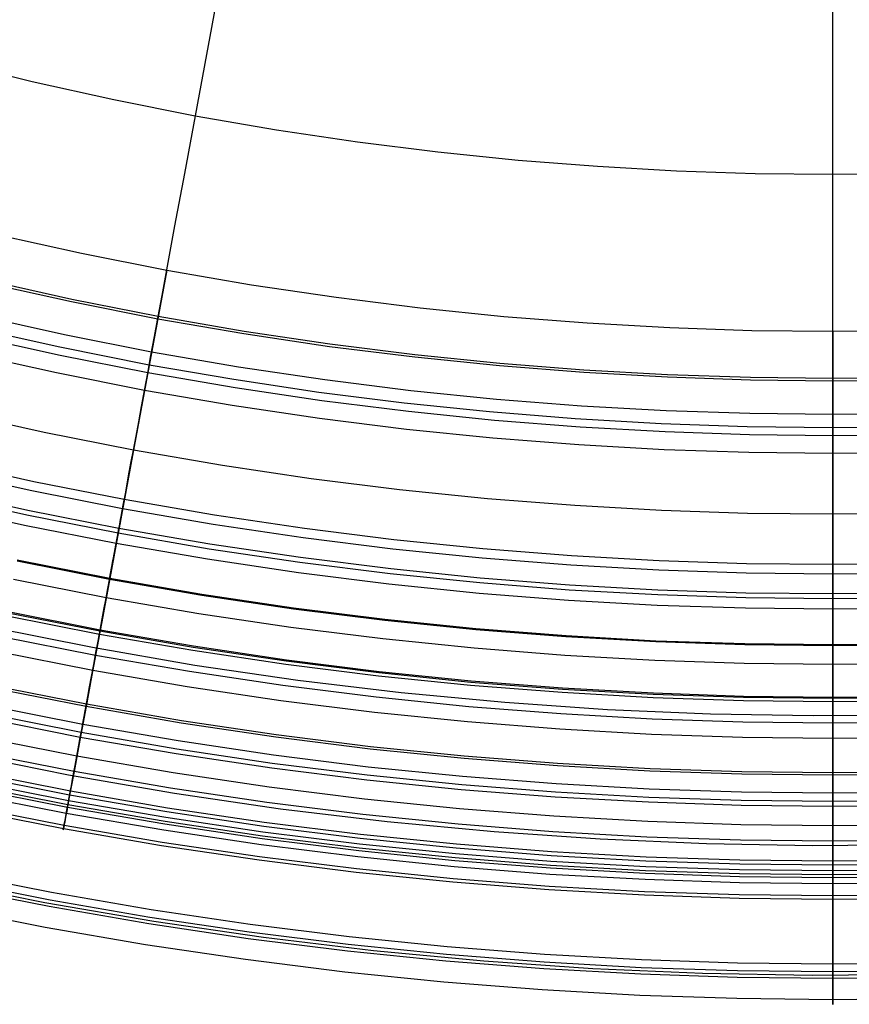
# Model space of a CAD drawing. Header units: millimetres. Extents: x -14 to 488, y -50 to 50.
# Tile 3 of 256: x 96 to 106, y -50 to -39. Entities that reach past the tile are written whole.
import ezdxf

# ---------------------------------------------------------------- set-up
doc = ezdxf.new("R2010")
doc.units = ezdxf.units.MM
doc.header["$MEASUREMENT"] = 0
doc.layers.add('Default', color=7, linetype='Continuous')

msp = doc.modelspace()

# ---------------------------------------------------------------- linework, layer by layer
at = {"layer": 'Default'}
for points in [[(116.079, -39.23), (115.133, -39.464), (114.189, -39.674), (113.247, -39.86), (112.307, -40.022), (111.371, -40.162), (110.44, -40.278), (109.513, -40.373), (108.592, -40.445), (107.678, -40.496), (106.77, -40.527), (105.871, -40.537), (104.971, -40.527), (104.063, -40.496), (103.149, -40.445), (102.228, -40.373), (101.302, -40.278), (100.37, -40.162), (99.434, -40.022), (98.494, -39.86), (97.552, -39.674), (96.608, -39.464), (95.662, -39.23)], [(116.079, -39.23), (115.133, -39.464), (114.189, -39.674), (113.247, -39.86), (112.307, -40.022), (111.371, -40.162), (110.44, -40.278), (109.513, -40.373), (108.592, -40.445), (107.678, -40.496), (106.77, -40.527), (105.871, -40.537), (104.971, -40.527), (104.063, -40.496), (103.149, -40.445), (102.228, -40.373), (101.302, -40.278), (100.37, -40.162), (99.434, -40.022), (98.494, -39.86), (97.552, -39.674), (96.608, -39.464), (95.662, -39.23)], [(96.194, -41.228), (97.18, -41.447), (98.165, -41.641), (99.146, -41.811), (100.124, -41.956), (101.097, -42.078), (102.065, -42.177), (103.027, -42.252), (103.983, -42.306), (104.931, -42.338), (105.871, -42.348), (106.811, -42.338), (107.758, -42.306), (108.714, -42.252), (109.676, -42.177), (110.644, -42.078), (111.617, -41.956), (112.595, -41.811), (113.576, -41.641), (114.561, -41.447), (115.547, -41.228)], [(115.672, -41.759), (114.673, -41.981), (113.676, -42.178), (112.682, -42.35), (111.691, -42.497), (110.705, -42.621), (109.725, -42.721), (108.75, -42.797), (107.783, -42.851), (106.823, -42.883), (105.871, -42.894), (104.919, -42.883), (103.958, -42.851), (102.991, -42.797), (102.016, -42.721), (101.036, -42.621), (100.05, -42.497), (99.06, -42.35), (98.065, -42.178), (97.068, -41.981), (96.069, -41.759)], [(115.679, -41.788), (114.679, -42.01), (113.681, -42.207), (112.686, -42.379), (111.695, -42.527), (110.709, -42.65), (109.727, -42.75), (108.752, -42.827), (107.784, -42.881), (106.823, -42.913), (105.871, -42.924), (104.918, -42.913), (103.957, -42.881), (102.989, -42.827), (102.014, -42.75), (101.033, -42.65), (100.046, -42.527), (99.055, -42.379), (98.06, -42.207), (97.062, -42.01), (96.062, -41.788)], [(95.974, -42.162), (96.983, -42.386), (97.99, -42.585), (98.994, -42.759), (99.994, -42.907), (100.989, -43.032), (101.979, -43.133), (102.963, -43.21), (103.94, -43.265), (104.909, -43.297), (105.871, -43.308), (106.832, -43.297), (107.801, -43.265), (108.778, -43.21), (109.762, -43.133), (110.752, -43.032), (111.747, -42.907), (112.747, -42.759), (113.751, -42.585), (114.758, -42.386), (115.767, -42.162)], [(95.9, -42.301), (96.929, -42.53), (97.962, -42.735), (98.942, -42.904), (99.925, -43.052), (100.911, -43.176), (101.9, -43.278), (102.891, -43.358), (103.883, -43.415), (104.877, -43.449), (105.871, -43.46), (106.865, -43.449), (107.858, -43.415), (108.85, -43.358), (109.841, -43.278), (110.83, -43.176), (111.816, -43.052), (112.799, -42.904), (113.779, -42.735), (114.812, -42.53), (115.841, -42.301)], [(115.823, -42.404), (114.809, -42.629), (113.796, -42.829), (112.787, -43.003), (111.781, -43.153), (110.78, -43.278), (109.784, -43.38), (108.795, -43.458), (107.812, -43.513), (106.837, -43.545), (105.871, -43.556), (104.904, -43.545), (103.929, -43.513), (102.946, -43.458), (101.957, -43.38), (100.961, -43.278), (99.96, -43.153), (98.955, -43.003), (97.945, -42.829), (96.932, -42.629), (95.918, -42.404)], [(115.87, -42.604), (114.851, -42.831), (113.834, -43.032), (112.819, -43.207), (111.809, -43.357), (110.803, -43.483), (109.803, -43.585), (108.809, -43.663), (107.822, -43.719), (106.842, -43.751), (105.871, -43.762), (104.899, -43.751), (103.92, -43.719), (102.932, -43.663), (101.938, -43.585), (100.938, -43.483), (99.932, -43.357), (98.922, -43.207), (97.907, -43.032), (96.89, -42.831), (95.871, -42.604)], [(116.031, -43.289), (114.995, -43.519), (113.962, -43.723), (112.931, -43.901), (111.904, -44.054), (110.882, -44.182), (109.866, -44.285), (108.856, -44.365), (107.853, -44.421), (106.858, -44.454), (105.871, -44.465), (104.884, -44.454), (103.888, -44.421), (102.885, -44.365), (101.875, -44.285), (100.859, -44.182), (99.837, -44.054), (98.81, -43.901), (97.78, -43.723), (96.746, -43.519), (95.71, -43.289)], [(116.164, -43.856), (115.115, -44.089), (114.068, -44.295), (113.023, -44.476), (111.983, -44.631), (110.948, -44.76), (109.918, -44.865), (108.895, -44.946), (107.879, -45.003), (106.87, -45.036), (105.871, -45.047), (104.871, -45.036), (103.862, -45.003), (102.846, -44.946), (101.823, -44.865), (100.793, -44.76), (99.758, -44.631), (98.718, -44.476), (97.674, -44.295), (96.626, -44.089), (95.577, -43.856)], [(116.189, -43.961), (115.137, -44.195), (114.087, -44.402), (113.041, -44.583), (111.998, -44.738), (110.96, -44.868), (109.928, -44.973), (108.902, -45.054), (107.884, -45.111), (106.873, -45.145), (105.871, -45.156), (104.868, -45.145), (103.858, -45.111), (102.839, -45.054), (101.813, -44.973), (100.781, -44.868), (99.743, -44.738), (98.7, -44.583), (97.654, -44.402), (96.604, -44.195), (95.552, -43.961)], [(116.255, -44.241), (115.196, -44.476), (114.14, -44.684), (113.086, -44.867), (112.037, -45.023), (110.993, -45.154), (109.954, -45.259), (108.922, -45.341), (107.896, -45.398), (106.879, -45.432), (105.871, -45.443), (104.862, -45.432), (103.845, -45.398), (102.82, -45.341), (101.787, -45.259), (100.749, -45.154), (99.704, -45.023), (98.655, -44.867), (97.602, -44.684), (96.545, -44.476), (95.487, -44.241)], [(116.242, -44.185), (115.184, -44.42), (114.129, -44.629), (113.077, -44.81), (112.029, -44.966), (110.986, -45.097), (109.949, -45.203), (108.918, -45.284), (107.894, -45.341), (106.878, -45.375), (105.871, -45.386), (104.863, -45.375), (103.847, -45.341), (102.823, -45.284), (101.792, -45.203), (100.755, -45.097), (99.712, -44.966), (98.664, -44.81), (97.612, -44.629), (96.557, -44.42), (95.5, -44.185)], [(116.282, -44.358), (115.221, -44.593), (114.161, -44.802), (113.105, -44.985), (112.053, -45.142), (111.006, -45.273), (109.965, -45.379), (108.93, -45.46), (107.902, -45.518), (106.882, -45.552), (105.871, -45.563), (104.859, -45.552), (103.839, -45.518), (102.812, -45.46), (101.777, -45.379), (100.735, -45.273), (99.688, -45.142), (98.636, -44.985), (97.58, -44.802), (96.521, -44.593), (95.459, -44.358)], [(116.379, -44.769), (115.307, -45.007), (114.238, -45.218), (113.172, -45.402), (112.111, -45.56), (111.054, -45.693), (110.003, -45.8), (108.958, -45.882), (107.921, -45.94), (106.891, -45.974), (105.871, -45.986), (104.85, -45.974), (103.821, -45.94), (102.783, -45.882), (101.739, -45.8), (100.687, -45.693), (99.631, -45.56), (98.569, -45.402), (97.503, -45.218), (96.434, -45.007)], [(116.376, -44.759), (115.305, -44.997), (114.236, -45.208), (113.171, -45.392), (112.109, -45.55), (111.053, -45.682), (110.002, -45.789), (108.957, -45.872), (107.92, -45.93), (106.891, -45.964), (105.871, -45.975), (104.85, -45.964), (103.821, -45.93), (102.784, -45.872), (101.739, -45.789), (100.689, -45.682), (99.632, -45.55), (98.57, -45.392), (97.505, -45.208), (96.436, -44.997)], [(116.428, -44.978), (115.351, -45.217), (114.277, -45.429), (113.206, -45.614), (112.14, -45.773), (111.078, -45.906), (110.022, -46.013), (108.972, -46.096), (107.93, -46.154), (106.896, -46.189), (105.871, -46.2), (104.845, -46.189), (103.811, -46.154), (102.769, -46.096), (101.719, -46.013), (100.663, -45.906), (99.601, -45.773), (98.535, -45.614), (97.464, -45.429), (96.39, -45.217)], [(116.526, -45.399), (115.44, -45.64), (114.356, -45.854), (113.275, -46.041), (112.198, -46.201), (111.127, -46.335), (110.061, -46.444), (109.001, -46.527), (107.949, -46.586), (106.906, -46.621), (105.871, -46.632), (104.836, -46.621), (103.792, -46.586), (102.74, -46.527), (101.68, -46.444), (100.615, -46.335), (99.543, -46.201), (98.466, -46.041), (97.385, -45.854), (96.301, -45.64)], [(116.518, -45.363), (115.433, -45.605), (114.349, -45.818), (113.269, -46.005), (112.193, -46.165), (111.123, -46.299), (110.057, -46.408), (108.999, -46.491), (107.948, -46.55), (106.905, -46.585), (105.871, -46.596), (104.836, -46.585), (103.793, -46.55), (102.742, -46.491), (101.684, -46.408), (100.619, -46.299), (99.548, -46.165), (98.472, -46.005), (97.392, -45.818), (96.309, -45.605)], [(116.515, -45.349), (115.43, -45.59), (114.347, -45.804), (113.267, -45.991), (112.191, -46.151), (111.121, -46.285), (110.056, -46.393), (108.998, -46.476), (107.947, -46.535), (106.905, -46.57), (105.871, -46.582), (104.837, -46.57), (103.794, -46.535), (102.743, -46.476), (101.685, -46.393), (100.62, -46.285), (99.55, -46.151), (98.474, -45.991), (97.394, -45.804), (96.312, -45.59)], [(96.117, -45.765), (97.304, -46.002), (98.49, -46.208), (99.681, -46.382), (100.876, -46.526), (102.074, -46.639), (103.263, -46.721), (104.453, -46.772), (105.644, -46.793), (106.835, -46.783), (108.007, -46.745), (109.177, -46.676), (110.346, -46.579), (111.512, -46.452), (112.65, -46.3), (113.785, -46.119), (114.915, -45.911), (116.039, -45.675)], [(115.491, -45.882), (114.401, -46.097), (113.314, -46.284), (112.232, -46.446), (111.154, -46.581), (110.083, -46.69), (109.018, -46.773), (107.96, -46.833), (106.911, -46.868), (105.871, -46.879), (104.83, -46.868), (103.781, -46.833), (102.723, -46.773), (101.658, -46.69), (100.587, -46.581), (99.509, -46.446), (98.427, -46.284), (97.34, -46.097), (96.251, -45.882)], [(115.527, -46.055), (114.433, -46.271), (113.342, -46.46), (112.256, -46.621), (111.174, -46.757), (110.099, -46.866), (109.03, -46.95), (107.968, -47.01), (106.915, -47.045), (105.871, -47.057), (104.826, -47.045), (103.773, -47.01), (102.711, -46.95), (101.642, -46.866), (100.567, -46.757), (99.485, -46.621), (98.399, -46.46), (97.308, -46.271), (96.214, -46.055)], [(115.527, -46.055), (114.433, -46.271), (113.342, -46.46), (112.256, -46.621), (111.174, -46.757), (110.099, -46.866), (109.03, -46.95), (107.968, -47.01), (106.915, -47.045), (105.871, -47.057), (104.826, -47.045), (103.773, -47.01), (102.711, -46.95), (101.642, -46.866), (100.567, -46.757), (99.485, -46.621), (98.399, -46.46), (97.308, -46.271), (96.214, -46.055)], [(115.609, -46.444), (114.505, -46.662), (113.406, -46.852), (112.31, -47.015), (111.219, -47.152), (110.135, -47.262), (109.057, -47.347), (107.986, -47.407), (106.924, -47.442), (105.871, -47.454), (104.817, -47.442), (103.755, -47.407), (102.685, -47.347), (101.607, -47.262), (100.522, -47.152), (99.431, -47.015), (98.336, -46.852), (97.236, -46.662), (96.133, -46.444)], [(115.614, -46.471), (114.51, -46.688), (113.41, -46.879), (112.314, -47.042), (111.222, -47.179), (110.137, -47.289), (109.058, -47.374), (107.987, -47.434), (106.924, -47.469), (105.871, -47.481), (104.817, -47.469), (103.754, -47.434), (102.683, -47.374), (101.604, -47.289), (100.519, -47.179), (99.428, -47.042), (98.331, -46.879), (97.231, -46.688), (96.127, -46.471)], [(115.657, -46.676), (114.549, -46.895), (113.443, -47.086), (112.342, -47.25), (111.246, -47.387), (110.156, -47.498), (109.072, -47.583), (107.997, -47.644), (106.929, -47.679), (105.871, -47.691), (104.812, -47.679), (103.744, -47.644), (102.669, -47.583), (101.585, -47.498), (100.495, -47.387), (99.399, -47.25), (98.298, -47.086), (97.193, -46.895), (96.084, -46.676)], [(115.677, -46.77), (114.566, -46.989), (113.458, -47.18), (112.355, -47.345), (111.257, -47.482), (110.164, -47.593), (109.079, -47.679), (108.001, -47.739), (106.931, -47.775), (105.871, -47.787), (104.81, -47.775), (103.74, -47.739), (102.662, -47.679), (101.577, -47.593), (100.484, -47.482), (99.386, -47.345), (98.283, -47.18), (97.175, -46.989), (96.064, -46.77)], [(115.688, -46.824), (114.576, -47.044), (113.467, -47.235), (112.363, -47.4), (111.263, -47.538), (110.169, -47.649), (109.083, -47.734), (108.003, -47.795), (106.932, -47.831), (105.871, -47.842), (104.809, -47.831), (103.738, -47.795), (102.659, -47.734), (101.572, -47.649), (100.478, -47.538), (99.379, -47.4), (98.274, -47.235), (97.165, -47.044), (96.053, -46.824)], [(115.734, -47.043), (114.617, -47.263), (113.503, -47.456), (112.393, -47.621), (111.288, -47.759), (110.189, -47.871), (109.098, -47.957), (108.013, -48.018), (106.937, -48.054), (105.871, -48.066), (104.804, -48.054), (103.728, -48.018), (102.644, -47.957), (101.552, -47.871), (100.453, -47.759), (99.348, -47.621), (98.238, -47.456), (97.124, -47.263), (96.007, -47.043)], [(95.804, -47.232), (97.029, -47.477), (98.253, -47.689), (99.482, -47.869), (100.716, -48.017), (101.953, -48.134), (103.179, -48.218), (104.407, -48.271), (105.636, -48.293), (106.866, -48.283), (108.075, -48.243), (109.283, -48.173), (110.489, -48.072), (111.692, -47.941), (112.868, -47.784), (114.039, -47.598), (115.205, -47.383), (116.365, -47.139)], [(95.804, -47.232), (97.029, -47.477), (98.253, -47.689), (99.482, -47.869), (100.716, -48.017), (101.953, -48.134), (103.179, -48.218), (104.407, -48.271), (105.636, -48.293), (106.866, -48.283), (108.075, -48.243), (109.283, -48.173), (110.489, -48.072), (111.692, -47.941), (112.868, -47.784), (114.039, -47.598), (115.205, -47.383), (116.365, -47.139)], [(115.771, -47.218), (114.649, -47.439), (113.531, -47.632), (112.417, -47.798), (111.308, -47.937), (110.206, -48.049), (109.11, -48.136), (108.021, -48.197), (106.941, -48.233), (105.871, -48.245), (104.8, -48.233), (103.72, -48.197), (102.632, -48.136), (101.536, -48.049), (100.433, -47.937), (99.324, -47.798), (98.21, -47.632), (97.092, -47.439), (95.97, -47.218)], [(115.818, -47.444), (114.691, -47.667), (113.568, -47.861), (112.449, -48.028), (111.334, -48.167), (110.226, -48.28), (109.125, -48.367), (108.032, -48.428), (106.947, -48.464), (105.871, -48.476), (104.795, -48.464), (103.71, -48.428), (102.616, -48.367), (101.515, -48.28), (100.407, -48.167), (99.293, -48.028), (98.173, -47.861), (97.05, -47.667), (95.923, -47.444)], [(115.841, -47.554), (114.712, -47.777), (113.586, -47.972), (112.464, -48.139), (111.347, -48.279), (110.236, -48.392), (109.133, -48.479), (108.037, -48.54), (106.949, -48.576), (105.871, -48.588), (104.792, -48.576), (103.705, -48.54), (102.608, -48.479), (101.505, -48.392), (100.394, -48.279), (99.277, -48.139), (98.155, -47.972), (97.029, -47.777), (95.9, -47.554)], [(115.828, -47.489), (114.7, -47.712), (113.575, -47.906), (112.455, -48.073), (111.34, -48.213), (110.23, -48.326), (109.128, -48.413), (108.034, -48.474), (106.948, -48.51), (105.871, -48.522), (104.794, -48.51), (103.707, -48.474), (102.613, -48.413), (101.511, -48.326), (100.402, -48.213), (99.286, -48.073), (98.166, -47.906), (97.041, -47.712), (95.913, -47.489)], [(115.872, -47.7), (114.739, -47.924), (113.609, -48.119), (112.484, -48.287), (111.364, -48.427), (110.25, -48.54), (109.143, -48.628), (108.043, -48.689), (106.952, -48.726), (105.871, -48.738), (104.789, -48.726), (103.698, -48.689), (102.598, -48.628), (101.491, -48.54), (100.377, -48.427), (99.257, -48.287), (98.132, -48.119), (97.002, -47.924), (95.869, -47.7)], [(115.857, -47.631), (114.726, -47.854), (113.598, -48.049), (112.474, -48.217), (111.356, -48.357), (110.243, -48.47), (109.138, -48.557), (108.04, -48.618), (106.951, -48.655), (105.871, -48.667), (104.79, -48.655), (103.701, -48.618), (102.603, -48.557), (101.498, -48.47), (100.385, -48.357), (99.267, -48.217), (98.143, -48.049), (97.015, -47.854), (95.884, -47.631)], [(115.851, -47.6), (114.72, -47.823), (113.593, -48.018), (112.47, -48.185), (111.352, -48.325), (110.241, -48.438), (109.136, -48.525), (108.039, -48.586), (106.95, -48.623), (105.871, -48.635), (104.791, -48.623), (103.702, -48.586), (102.605, -48.525), (101.501, -48.438), (100.389, -48.325), (99.271, -48.185), (98.148, -48.018), (97.021, -47.823), (95.89, -47.6)], [(115.909, -47.877), (114.772, -48.101), (113.638, -48.297), (112.509, -48.465), (111.384, -48.606), (110.266, -48.72), (109.155, -48.808), (108.051, -48.869), (106.956, -48.906), (105.871, -48.918), (104.785, -48.906), (103.69, -48.869), (102.586, -48.808), (101.475, -48.72), (100.357, -48.606), (99.233, -48.465), (98.103, -48.297), (96.969, -48.101), (95.832, -47.877)], [(115.901, -47.838), (114.765, -48.062), (113.632, -48.258), (112.503, -48.426), (111.38, -48.566), (110.262, -48.68), (109.152, -48.768), (108.05, -48.829), (106.955, -48.866), (105.871, -48.878), (104.786, -48.866), (103.692, -48.829), (102.589, -48.768), (101.479, -48.68), (100.361, -48.566), (99.238, -48.426), (98.11, -48.258), (96.977, -48.062), (95.84, -47.838)], [(116.063, -48.61), (114.908, -48.837), (113.757, -49.037), (112.61, -49.207), (111.469, -49.35), (110.333, -49.466), (109.205, -49.555), (108.085, -49.617), (106.973, -49.654), (105.871, -49.667), (104.768, -49.654), (103.656, -49.617), (102.536, -49.555), (101.408, -49.466), (100.273, -49.35), (99.131, -49.207), (97.984, -49.037), (96.833, -48.837), (95.678, -48.61)], [(95.491, -48.699), (96.754, -48.952), (98.017, -49.17), (99.284, -49.356), (100.556, -49.509), (101.831, -49.629), (103.095, -49.716), (104.362, -49.77), (105.629, -49.793), (106.896, -49.783), (108.144, -49.741), (109.389, -49.669), (110.633, -49.565), (111.873, -49.43), (113.085, -49.268), (114.292, -49.076), (115.494, -48.854)], [(116.081, -48.697), (114.924, -48.925), (113.771, -49.125), (112.622, -49.296), (111.479, -49.439), (110.341, -49.555), (109.211, -49.644), (108.089, -49.707), (106.975, -49.744), (105.871, -49.756), (104.766, -49.744), (103.652, -49.707), (102.53, -49.644), (101.4, -49.555), (100.262, -49.439), (99.119, -49.296), (97.97, -49.125), (96.817, -48.925), (95.66, -48.697)], [(116.097, -48.773), (114.938, -49.001), (113.783, -49.201), (112.633, -49.372), (111.487, -49.516), (110.348, -49.632), (109.216, -49.721), (108.092, -49.784), (106.977, -49.821), (105.871, -49.833), (104.764, -49.821), (103.649, -49.784), (102.525, -49.721), (101.393, -49.632), (100.254, -49.516), (99.108, -49.372), (97.958, -49.201), (96.803, -49.001), (95.644, -48.773)], [(116.147, -49.012), (114.983, -49.241), (113.822, -49.442), (112.666, -49.614), (111.515, -49.758), (110.37, -49.875), (109.233, -49.964), (108.103, -50.028), (106.982, -50.065), (105.871, -50.077), (104.759, -50.065), (103.638, -50.028), (102.508, -49.964), (101.371, -49.875), (100.226, -49.758), (99.075, -49.614), (97.919, -49.442), (96.758, -49.241), (95.594, -49.012)]]:
    msp.add_lwpolyline(points, dxfattribs=at)
at = {"layer": 'Default', "extrusion": (1, 0, 0)}
for points in [[(-42.348, 77.664), (-43.308, 77.944)], [(-43.556, 77.808), (-43.555, 77.812), (-43.553, 77.816), (-43.552, 77.821), (-43.55, 77.825), (-43.548, 77.829), (-43.547, 77.833), (-43.545, 77.838), (-43.543, 77.842), (-43.54, 77.846), (-43.538, 77.85), (-43.536, 77.854), (-43.533, 77.859), (-43.531, 77.863), (-43.528, 77.867), (-43.525, 77.871), (-43.522, 77.875), (-43.519, 77.879), (-43.516, 77.882), (-43.512, 77.886), (-43.509, 77.89), (-43.505, 77.893), (-43.502, 77.897), (-43.498, 77.901), (-43.494, 77.904), (-43.49, 77.907), (-43.486, 77.91), (-43.482, 77.913), (-43.478, 77.916), (-43.473, 77.919), (-43.469, 77.922), (-43.465, 77.925), (-43.46, 77.927), (-43.456, 77.93), (-43.451, 77.932), (-43.446, 77.934), (-43.442, 77.936), (-43.437, 77.938), (-43.432, 77.94), (-43.427, 77.942), (-43.422, 77.943), (-43.417, 77.945), (-43.412, 77.946), (-43.407, 77.947), (-43.402, 77.948), (-43.397, 77.949), (-43.392, 77.95), (-43.388, 77.951), (-43.383, 77.951), (-43.378, 77.952), (-43.373, 77.952), (-43.368, 77.952), (-43.363, 77.952), (-43.358, 77.952), (-43.353, 77.952), (-43.349, 77.951), (-43.344, 77.951), (-43.339, 77.95), (-43.335, 77.95), (-43.33, 77.949), (-43.325, 77.948), (-43.321, 77.947), (-43.317, 77.946), (-43.312, 77.945), (-43.308, 77.944)]]:
    msp.add_lwpolyline(points, dxfattribs=at)
at = {"layer": 'Default', "extrusion": (0.983305, -0.181963, 0)}
msp.add_lwpolyline([(-24.291, 77.808), (-24.29, 77.812), (-24.289, 77.816), (-24.287, 77.821), (-24.286, 77.825), (-24.284, 77.829), (-24.282, 77.833), (-24.28, 77.838), (-24.278, 77.842), (-24.276, 77.846), (-24.274, 77.85), (-24.271, 77.854), (-24.269, 77.859), (-24.266, 77.863), (-24.263, 77.867), (-24.26, 77.871), (-24.257, 77.875), (-24.254, 77.879), (-24.251, 77.882), (-24.248, 77.886), (-24.244, 77.89), (-24.241, 77.893), (-24.237, 77.897), (-24.233, 77.901), (-24.23, 77.904), (-24.226, 77.907), (-24.222, 77.91), (-24.217, 77.913), (-24.213, 77.916), (-24.209, 77.919), (-24.205, 77.922), (-24.2, 77.925), (-24.196, 77.927), (-24.191, 77.93), (-24.186, 77.932), (-24.182, 77.934), (-24.177, 77.936), (-24.172, 77.938), (-24.167, 77.94), (-24.163, 77.942), (-24.158, 77.943), (-24.153, 77.945), (-24.148, 77.946), (-24.143, 77.947), (-24.138, 77.948), (-24.133, 77.949), (-24.128, 77.95), (-24.123, 77.951), (-24.118, 77.951), (-24.113, 77.952), (-24.108, 77.952), (-24.103, 77.952), (-24.098, 77.952), (-24.094, 77.952), (-24.089, 77.952), (-24.084, 77.951), (-24.079, 77.951), (-24.075, 77.95), (-24.07, 77.95), (-24.065, 77.949), (-24.061, 77.948), (-24.056, 77.947), (-24.052, 77.946), (-24.048, 77.945), (-24.043, 77.944)], dxfattribs=at)
at = {"layer": 'Default', "extrusion": (0.983097, -0.183083, 0)}
for points in [[(-27.41, 25.334), (-27.411, 25.301), (-27.412, 25.267), (-27.414, 25.234), (-27.416, 25.2), (-27.42, 25.165), (-27.424, 25.131), (-27.429, 25.096), (-27.435, 25.061), (-27.442, 25.027), (-27.45, 24.992), (-27.458, 24.957), (-27.468, 24.922), (-27.479, 24.887), (-27.49, 24.852), (-27.502, 24.817), (-27.515, 24.782), (-27.53, 24.748), (-27.545, 24.713), (-27.561, 24.679), (-27.578, 24.645), (-27.596, 24.612), (-27.614, 24.579), (-27.634, 24.546), (-27.655, 24.514), (-27.676, 24.482), (-27.698, 24.45), (-27.722, 24.419), (-27.746, 24.389), (-27.77, 24.359), (-27.796, 24.33), (-27.822, 24.301), (-27.849, 24.274), (-27.877, 24.247), (-27.906, 24.22), (-27.935, 24.195), (-27.965, 24.17), (-27.995, 24.146), (-28.026, 24.123), (-28.057, 24.1), (-28.089, 24.079), (-28.122, 24.058), (-28.155, 24.039), (-28.188, 24.02), (-28.221, 24.002), (-28.255, 23.985), (-28.289, 23.969), (-28.323, 23.954), (-28.358, 23.94), (-28.393, 23.926), (-28.428, 23.914), (-28.462, 23.903), (-28.497, 23.892), (-28.532, 23.883), (-28.567, 23.874), (-28.602, 23.866), (-28.637, 23.859), (-28.672, 23.853), (-28.707, 23.848), (-28.741, 23.844), (-28.775, 23.84), (-28.809, 23.838), (-28.843, 23.836), (-28.877, 23.835), (-28.91, 23.834), (-28.943, 23.835), (-28.977, 23.836), (-29.011, 23.838), (-29.045, 23.84), (-29.079, 23.844), (-29.114, 23.848), (-29.148, 23.853), (-29.183, 23.859), (-29.218, 23.866), (-29.253, 23.874), (-29.288, 23.883), (-29.323, 23.892), (-29.358, 23.903), (-29.393, 23.914), (-29.428, 23.926), (-29.462, 23.94), (-29.497, 23.954), (-29.531, 23.969), (-29.565, 23.985), (-29.599, 24.002), (-29.633, 24.02), (-29.666, 24.039), (-29.699, 24.058), (-29.731, 24.079), (-29.763, 24.1), (-29.794, 24.123), (-29.825, 24.146), (-29.856, 24.17), (-29.885, 24.195), (-29.915, 24.22), (-29.943, 24.247), (-29.971, 24.274), (-29.998, 24.301), (-30.024, 24.33), (-30.05, 24.359), (-30.075, 24.389), (-30.099, 24.419), (-30.122, 24.45), (-30.144, 24.482), (-30.166, 24.514), (-30.186, 24.546), (-30.206, 24.579), (-30.225, 24.612), (-30.243, 24.645), (-30.26, 24.679), (-30.276, 24.713), (-30.291, 24.748), (-30.305, 24.782), (-30.318, 24.817), (-30.33, 24.852), (-30.342, 24.887), (-30.352, 24.922), (-30.362, 24.957), (-30.37, 24.992), (-30.378, 25.027), (-30.385, 25.061), (-30.391, 25.096), (-30.396, 25.131), (-30.401, 25.165), (-30.404, 25.2), (-30.407, 25.234), (-30.409, 25.267), (-30.41, 25.301), (-30.41, 25.334)], [(-30.41, 25.334), (-30.41, 25.368), (-30.409, 25.401), (-30.407, 25.435), (-30.404, 25.469), (-30.401, 25.503), (-30.396, 25.538), (-30.391, 25.573), (-30.385, 25.607), (-30.378, 25.642), (-30.37, 25.677), (-30.362, 25.712), (-30.352, 25.747), (-30.342, 25.782), (-30.33, 25.817), (-30.318, 25.852), (-30.305, 25.886), (-30.291, 25.921), (-30.276, 25.955), (-30.26, 25.989), (-30.243, 26.023), (-30.225, 26.057), (-30.206, 26.09), (-30.186, 26.123), (-30.166, 26.155), (-30.144, 26.187), (-30.122, 26.219), (-30.099, 26.249), (-30.075, 26.28), (-30.05, 26.31), (-30.024, 26.339), (-29.998, 26.367), (-29.971, 26.395), (-29.943, 26.422), (-29.915, 26.448), (-29.885, 26.474), (-29.856, 26.499), (-29.825, 26.523), (-29.794, 26.546), (-29.763, 26.568), (-29.731, 26.59), (-29.699, 26.61), (-29.666, 26.63), (-29.633, 26.649), (-29.599, 26.667), (-29.565, 26.684), (-29.531, 26.7), (-29.497, 26.715), (-29.462, 26.729), (-29.428, 26.742), (-29.393, 26.755), (-29.358, 26.766), (-29.323, 26.776), (-29.288, 26.786), (-29.253, 26.795), (-29.218, 26.802), (-29.183, 26.809), (-29.148, 26.815), (-29.114, 26.82), (-29.079, 26.825), (-29.045, 26.828), (-29.011, 26.831), (-28.977, 26.833), (-28.943, 26.834), (-28.91, 26.834), (-28.877, 26.834), (-28.843, 26.833), (-28.809, 26.831), (-28.775, 26.828), (-28.741, 26.825), (-28.707, 26.82), (-28.672, 26.815), (-28.637, 26.809), (-28.602, 26.802), (-28.567, 26.795), (-28.532, 26.786), (-28.497, 26.776), (-28.462, 26.766), (-28.428, 26.755), (-28.393, 26.742), (-28.358, 26.729), (-28.323, 26.715), (-28.289, 26.7), (-28.255, 26.684), (-28.221, 26.667), (-28.188, 26.649), (-28.155, 26.63), (-28.122, 26.61), (-28.089, 26.59), (-28.057, 26.568), (-28.026, 26.546), (-27.995, 26.523), (-27.965, 26.499), (-27.935, 26.474), (-27.906, 26.448), (-27.877, 26.422), (-27.849, 26.395), (-27.822, 26.367), (-27.796, 26.339), (-27.77, 26.31), (-27.746, 26.28), (-27.722, 26.249), (-27.698, 26.219), (-27.676, 26.187), (-27.655, 26.155), (-27.634, 26.123), (-27.614, 26.09), (-27.596, 26.057), (-27.578, 26.023), (-27.561, 25.989), (-27.545, 25.955), (-27.53, 25.921), (-27.515, 25.886), (-27.502, 25.852), (-27.49, 25.817), (-27.479, 25.782), (-27.468, 25.747), (-27.458, 25.712), (-27.45, 25.677), (-27.442, 25.642), (-27.435, 25.607), (-27.429, 25.573), (-27.424, 25.538), (-27.42, 25.503), (-27.416, 25.469), (-27.414, 25.435), (-27.412, 25.401), (-27.411, 25.368), (-27.41, 25.334)]]:
    msp.add_lwpolyline(points, dxfattribs=at)
at = {"layer": 'Default', "extrusion": (0.996704, -0.081129, 0)}
for points in [[(-38.204, 25.334), (-38.204, 25.301), (-38.206, 25.267), (-38.207, 25.234), (-38.21, 25.2), (-38.214, 25.165), (-38.218, 25.131), (-38.223, 25.096), (-38.229, 25.061), (-38.236, 25.027), (-38.244, 24.992), (-38.252, 24.957), (-38.262, 24.922), (-38.272, 24.887), (-38.284, 24.852), (-38.296, 24.817), (-38.309, 24.782), (-38.324, 24.748), (-38.339, 24.713), (-38.355, 24.679), (-38.372, 24.645), (-38.39, 24.612), (-38.408, 24.579), (-38.428, 24.546), (-38.449, 24.514), (-38.47, 24.482), (-38.492, 24.45), (-38.516, 24.419), (-38.54, 24.389), (-38.564, 24.359), (-38.59, 24.33), (-38.616, 24.301), (-38.643, 24.274), (-38.671, 24.247), (-38.7, 24.22), (-38.729, 24.195), (-38.759, 24.17), (-38.789, 24.146), (-38.82, 24.123), (-38.851, 24.1), (-38.883, 24.079), (-38.916, 24.058), (-38.948, 24.039), (-38.982, 24.02), (-39.015, 24.002), (-39.049, 23.985), (-39.083, 23.969), (-39.117, 23.954), (-39.152, 23.94), (-39.187, 23.926), (-39.221, 23.914), (-39.256, 23.903), (-39.291, 23.892), (-39.326, 23.883), (-39.361, 23.874), (-39.396, 23.866), (-39.431, 23.859), (-39.466, 23.853), (-39.501, 23.848), (-39.535, 23.844), (-39.569, 23.84), (-39.603, 23.838), (-39.637, 23.836), (-39.671, 23.835), (-39.704, 23.834), (-39.737, 23.835), (-39.771, 23.836), (-39.805, 23.838), (-39.839, 23.84), (-39.873, 23.844), (-39.908, 23.848), (-39.942, 23.853), (-39.977, 23.859), (-40.012, 23.866), (-40.047, 23.874), (-40.082, 23.883), (-40.117, 23.892), (-40.152, 23.903), (-40.187, 23.914), (-40.222, 23.926), (-40.256, 23.94), (-40.291, 23.954), (-40.325, 23.969), (-40.359, 23.985), (-40.393, 24.002), (-40.427, 24.02), (-40.46, 24.039), (-40.493, 24.058), (-40.525, 24.079), (-40.557, 24.1), (-40.588, 24.123), (-40.619, 24.146), (-40.65, 24.17), (-40.679, 24.195), (-40.708, 24.22), (-40.737, 24.247), (-40.765, 24.274), (-40.792, 24.301), (-40.818, 24.33), (-40.844, 24.359), (-40.869, 24.389), (-40.893, 24.419), (-40.916, 24.45), (-40.938, 24.482), (-40.96, 24.514), (-40.98, 24.546), (-41, 24.579), (-41.019, 24.612), (-41.037, 24.645), (-41.053, 24.679), (-41.069, 24.713), (-41.085, 24.748), (-41.099, 24.782), (-41.112, 24.817), (-41.124, 24.852), (-41.136, 24.887), (-41.146, 24.922), (-41.156, 24.957), (-41.164, 24.992), (-41.172, 25.027), (-41.179, 25.061), (-41.185, 25.096), (-41.19, 25.131), (-41.195, 25.165), (-41.198, 25.2), (-41.201, 25.234), (-41.203, 25.267), (-41.204, 25.301), (-41.204, 25.334)], [(-41.204, 25.334), (-41.204, 25.368), (-41.203, 25.401), (-41.201, 25.435), (-41.198, 25.469), (-41.195, 25.503), (-41.19, 25.538), (-41.185, 25.573), (-41.179, 25.607), (-41.172, 25.642), (-41.164, 25.677), (-41.156, 25.712), (-41.146, 25.747), (-41.136, 25.782), (-41.124, 25.817), (-41.112, 25.852), (-41.099, 25.886), (-41.085, 25.921), (-41.069, 25.955), (-41.053, 25.989), (-41.037, 26.023), (-41.019, 26.057), (-41, 26.09), (-40.98, 26.123), (-40.96, 26.155), (-40.938, 26.187), (-40.916, 26.219), (-40.893, 26.249), (-40.869, 26.28), (-40.844, 26.31), (-40.818, 26.339), (-40.792, 26.367), (-40.765, 26.395), (-40.737, 26.422), (-40.708, 26.448), (-40.679, 26.474), (-40.65, 26.499), (-40.619, 26.523), (-40.588, 26.546), (-40.557, 26.568), (-40.525, 26.59), (-40.493, 26.61), (-40.46, 26.63), (-40.427, 26.649), (-40.393, 26.667), (-40.359, 26.684), (-40.325, 26.7), (-40.291, 26.715), (-40.256, 26.729), (-40.222, 26.742), (-40.187, 26.755), (-40.152, 26.766), (-40.117, 26.776), (-40.082, 26.786), (-40.047, 26.795), (-40.012, 26.802), (-39.977, 26.809), (-39.942, 26.815), (-39.908, 26.82), (-39.873, 26.825), (-39.839, 26.828), (-39.805, 26.831), (-39.771, 26.833), (-39.737, 26.834), (-39.704, 26.834), (-39.671, 26.834), (-39.637, 26.833), (-39.603, 26.831), (-39.569, 26.828), (-39.535, 26.825), (-39.501, 26.82), (-39.466, 26.815), (-39.431, 26.809), (-39.396, 26.802), (-39.361, 26.795), (-39.326, 26.786), (-39.291, 26.776), (-39.256, 26.766), (-39.221, 26.755), (-39.187, 26.742), (-39.152, 26.729), (-39.117, 26.715), (-39.083, 26.7), (-39.049, 26.684), (-39.015, 26.667), (-38.982, 26.649), (-38.948, 26.63), (-38.916, 26.61), (-38.883, 26.59), (-38.851, 26.568), (-38.82, 26.546), (-38.789, 26.523), (-38.759, 26.499), (-38.729, 26.474), (-38.7, 26.448), (-38.671, 26.422), (-38.643, 26.395), (-38.616, 26.367), (-38.59, 26.339), (-38.564, 26.31), (-38.54, 26.28), (-38.516, 26.249), (-38.492, 26.219), (-38.47, 26.187), (-38.449, 26.155), (-38.428, 26.123), (-38.408, 26.09), (-38.39, 26.057), (-38.372, 26.023), (-38.355, 25.989), (-38.339, 25.955), (-38.324, 25.921), (-38.309, 25.886), (-38.296, 25.852), (-38.284, 25.817), (-38.272, 25.782), (-38.262, 25.747), (-38.252, 25.712), (-38.244, 25.677), (-38.236, 25.642), (-38.229, 25.607), (-38.223, 25.573), (-38.218, 25.538), (-38.214, 25.503), (-38.21, 25.469), (-38.207, 25.435), (-38.206, 25.401), (-38.204, 25.368), (-38.204, 25.334)]]:
    msp.add_lwpolyline(points, dxfattribs=at)
at = {"layer": 'Default'}
for points in [[(98.165, -41.641, 77.664), (97.768, -43.786, 69.832), (97.505, -45.208, 63.954), (97.412, -45.71, 61.594), (97.338, -46.108, 59.535), (97.231, -46.688, 56.064), (97.151, -47.118, 53.106), (97.092, -47.439, 50.456), (97.049, -47.669, 47.938), (97.021, -47.823, 45.377), (97.004, -47.911, 42.659), (97.002, -47.924, 39.922), (97.007, -47.897, 38.608), (97.017, -47.846, 37.365), (97.031, -47.77, 36.219), (97.04, -47.722, 35.691), (97.05, -47.667, 35.197), (97.061, -47.605, 34.74), (97.074, -47.538, 34.317), (97.087, -47.465, 33.926), (97.101, -47.388, 33.566), (97.116, -47.306, 33.235), (97.132, -47.221, 32.93), (97.148, -47.133, 32.65), (97.165, -47.044, 32.392), (97.182, -46.952, 32.154), (97.199, -46.86, 31.935), (97.217, -46.765, 31.731), (97.234, -46.67, 31.54), (97.252, -46.572, 31.36), (97.271, -46.473, 31.187), (97.308, -46.271, 30.857), (97.444, -45.535, 29.72), (97.464, -45.429, 29.544), (97.483, -45.324, 29.36), (97.502, -45.221, 29.168), (97.521, -45.121, 28.967), (97.539, -45.024, 28.758), (97.556, -44.931, 28.539), (97.564, -44.886, 28.426), (97.572, -44.843, 28.31), (97.58, -44.801, 28.191), (97.588, -44.76, 28.07), (97.595, -44.722, 27.946), (97.602, -44.684, 27.819), (97.608, -44.649, 27.689), (97.615, -44.615, 27.556), (97.621, -44.582, 27.419), (97.626, -44.552, 27.278), (97.631, -44.523, 27.134), (97.636, -44.497, 26.987), (97.641, -44.474, 26.837), (97.645, -44.453, 26.683), (97.648, -44.434, 26.527), (97.651, -44.419, 26.368), (97.653, -44.407, 26.205), (97.654, -44.399, 26.04), (97.655, -44.394, 25.872), (97.656, -44.393, 25.702), (97.655, -44.395, 25.528), (97.654, -44.402, 25.353), (97.652, -44.414, 25.175), (97.649, -44.429, 24.994), (97.645, -44.45, 24.811), (97.64, -44.475, 24.627), (97.635, -44.506, 24.44), (97.628, -44.541, 24.251), (97.621, -44.582, 24.061), (97.612, -44.629, 23.869), (97.602, -44.681, 23.676), (97.592, -44.739, 23.481), (97.58, -44.803, 23.285), (97.567, -44.873, 23.088), (97.553, -44.949, 22.891), (97.537, -45.032, 22.692), (97.521, -45.122, 22.493), (97.503, -45.218, 22.293), (97.484, -45.319, 22.095), (97.465, -45.424, 21.9), (97.424, -45.642, 21.518), (97.298, -46.326, 20.374), (97.256, -46.553, 19.976), (97.215, -46.775, 19.561), (97.195, -46.883, 19.345), (97.175, -46.989, 19.123), (97.156, -47.092, 18.895), (97.137, -47.193, 18.659), (97.12, -47.29, 18.416), (97.102, -47.383, 18.163), (97.086, -47.472, 17.902), (97.07, -47.557, 17.63), (97.055, -47.637, 17.348), (97.041, -47.712, 17.055), (97.029, -47.781, 16.75), (97.017, -47.844, 16.433), (97.007, -47.9, 16.102), (96.998, -47.949, 15.757), (96.99, -47.99, 15.399), (96.984, -48.023, 15.025), (96.979, -48.047, 14.635), (96.977, -48.062, 14.229), (96.967, -48.114, 10.965), (96.969, -48.101, 10.041), (96.976, -48.065, 9.192), (96.981, -48.037, 8.793), (96.988, -48.002, 8.411), (96.996, -47.958, 8.043), (97.005, -47.907, 7.691), (97.016, -47.847, 7.352), (97.023, -47.813, 7.187), (97.029, -47.777, 7.026), (97.037, -47.738, 6.863), (97.044, -47.696, 6.703), (97.053, -47.652, 6.545), (97.061, -47.605, 6.388), (97.08, -47.504, 6.082), (97.1, -47.395, 5.784), (97.122, -47.279, 5.496), (97.144, -47.156, 5.218), (97.168, -47.028, 4.951), (97.193, -46.895, 4.695), (97.218, -46.758, 4.45), (97.244, -46.62, 4.219), (97.269, -46.479, 4), (97.295, -46.339, 3.795), (97.321, -46.201, 3.605), (97.346, -46.064, 3.43), (97.371, -45.932, 3.271), (97.383, -45.867, 3.197), (97.394, -45.804, 3.128), (97.419, -45.673, 2.989), (97.442, -45.545, 2.859), (97.466, -45.418, 2.735), (97.489, -45.294, 2.619), (97.512, -45.17, 2.51), (97.534, -45.048, 2.407), (97.557, -44.925, 2.31), (97.58, -44.802, 2.219), (97.603, -44.679, 2.134), (97.626, -44.554, 2.053), (97.638, -44.49, 2.015), (97.649, -44.426, 1.978), (97.661, -44.361, 1.941), (97.686, -44.228, 1.872), (97.699, -44.16, 1.838), (97.711, -44.091, 1.806), (97.724, -44.021, 1.774), (97.751, -43.875, 1.714), (97.78, -43.723, 1.657), (97.809, -43.563, 1.603), (97.84, -43.395, 1.552), (97.873, -43.218, 1.504), (97.907, -43.032, 1.46), (97.944, -42.835, 1.419), (97.982, -42.627, 1.381), (98.023, -42.409, 1.347), (98.065, -42.178, 1.316), (98.11, -41.935, 1.289), (98.158, -41.68, 1.265), (98.26, -41.129, 1.229), (98.372, -40.524, 1.207), (105.871, 0, 1.2)], [(105.871, -42.348, 77.664), (105.871, -44.529, 69.832), (105.871, -45.975, 63.954), (105.871, -46.486, 61.594), (105.871, -46.891, 59.535), (105.871, -47.481, 56.064), (105.871, -47.918, 53.106), (105.871, -48.245, 50.456), (105.871, -48.478, 47.938), (105.871, -48.635, 45.377), (105.871, -48.725, 42.659), (105.871, -48.738, 39.922), (105.871, -48.71, 38.608), (105.871, -48.658, 37.365), (105.871, -48.581, 36.219), (105.871, -48.532, 35.691), (105.871, -48.476, 35.197), (105.871, -48.414, 34.74), (105.871, -48.345, 34.317), (105.871, -48.271, 33.926), (105.871, -48.192, 33.566), (105.871, -48.109, 33.235), (105.871, -48.023, 32.93), (105.871, -47.934, 32.65), (105.871, -47.842, 32.392), (105.871, -47.75, 32.154), (105.871, -47.655, 31.935), (105.871, -47.559, 31.731), (105.871, -47.462, 31.54), (105.871, -47.363, 31.36), (105.871, -47.263, 31.187), (105.871, -47.057, 30.857), (105.871, -46.308, 29.72), (105.871, -46.2, 29.544), (105.871, -46.093, 29.36), (105.871, -45.989, 29.168), (105.871, -45.887, 28.967), (105.871, -45.788, 28.758), (105.871, -45.694, 28.539), (105.871, -45.648, 28.426), (105.871, -45.604, 28.31), (105.871, -45.562, 28.191), (105.871, -45.52, 28.07), (105.871, -45.481, 27.946), (105.871, -45.443, 27.819), (105.871, -45.407, 27.689), (105.871, -45.372, 27.556), (105.871, -45.339, 27.419), (105.871, -45.308, 27.278), (105.871, -45.279, 27.134), (105.871, -45.253, 26.987), (105.871, -45.229, 26.837), (105.871, -45.207, 26.683), (105.871, -45.189, 26.527), (105.871, -45.173, 26.368), (105.871, -45.161, 26.205), (105.871, -45.153, 26.04), (105.871, -45.147, 25.872), (105.871, -45.146, 25.702), (105.871, -45.149, 25.528), (105.871, -45.156, 25.353), (105.871, -45.168, 25.175), (105.871, -45.184, 24.994), (105.871, -45.205, 24.811), (105.871, -45.23, 24.627), (105.871, -45.261, 24.44), (105.871, -45.297, 24.251), (105.871, -45.339, 24.061), (105.871, -45.386, 23.869), (105.871, -45.439, 23.676), (105.871, -45.498, 23.481), (105.871, -45.563, 23.285), (105.871, -45.635, 23.088), (105.871, -45.713, 22.891), (105.871, -45.797, 22.692), (105.871, -45.888, 22.493), (105.871, -45.986, 22.293), (105.871, -46.089, 22.095), (105.871, -46.195, 21.9), (105.871, -46.417, 21.518), (105.871, -47.113, 20.374), (105.871, -47.343, 19.976), (105.871, -47.569, 19.561), (105.871, -47.679, 19.345), (105.871, -47.787, 19.123), (105.871, -47.892, 18.895), (105.871, -47.994, 18.659), (105.871, -48.093, 18.416), (105.871, -48.188, 18.163), (105.871, -48.278, 17.902), (105.871, -48.365, 17.63), (105.871, -48.446, 17.348), (105.871, -48.522, 17.055), (105.871, -48.592, 16.75), (105.871, -48.656, 16.433), (105.871, -48.713, 16.102), (105.871, -48.763, 15.757), (105.871, -48.805, 15.399), (105.871, -48.838, 15.025), (105.871, -48.863, 14.635), (105.871, -48.878, 14.229), (105.871, -48.931, 10.965), (105.871, -48.918, 10.041), (105.871, -48.881, 9.192), (105.871, -48.853, 8.793), (105.871, -48.817, 8.411), (105.871, -48.773, 8.043), (105.871, -48.72, 7.691), (105.871, -48.659, 7.352), (105.871, -48.625, 7.187), (105.871, -48.588, 7.026), (105.871, -48.548, 6.863), (105.871, -48.506, 6.703), (105.871, -48.461, 6.545), (105.871, -48.413, 6.388), (105.871, -48.311, 6.082), (105.871, -48.2, 5.784), (105.871, -48.082, 5.496), (105.871, -47.957, 5.218), (105.871, -47.826, 4.951), (105.871, -47.691, 4.695), (105.871, -47.552, 4.45), (105.871, -47.411, 4.219), (105.871, -47.269, 4), (105.871, -47.126, 3.795), (105.871, -46.985, 3.605), (105.871, -46.846, 3.43), (105.871, -46.711, 3.271), (105.871, -46.646, 3.197), (105.871, -46.582, 3.128), (105.871, -46.448, 2.989), (105.871, -46.318, 2.859), (105.871, -46.189, 2.735), (105.871, -46.063, 2.619), (105.871, -45.937, 2.51), (105.871, -45.812, 2.407), (105.871, -45.688, 2.31), (105.871, -45.563, 2.219), (105.871, -45.437, 2.134), (105.871, -45.31, 2.053), (105.871, -45.246, 2.015), (105.871, -45.18, 1.978), (105.871, -45.114, 1.941), (105.871, -44.979, 1.872), (105.871, -44.91, 1.838), (105.871, -44.84, 1.806), (105.871, -44.768, 1.774), (105.871, -44.62, 1.714), (105.871, -44.465, 1.657), (105.871, -44.303, 1.603), (105.871, -44.132, 1.552), (105.871, -43.952, 1.504), (105.871, -43.762, 1.46), (105.871, -43.562, 1.419), (105.871, -43.351, 1.381), (105.871, -43.129, 1.347), (105.871, -42.894, 1.316), (105.871, -42.647, 1.289), (105.871, -42.387, 1.265), (105.871, -41.828, 1.229), (105.871, -41.212, 1.207), (105.871, 0, 1.2)], [(105.871, -43.556, 77.808), (105.871, -45.719, 70.028), (105.871, -47.158, 64.164), (105.871, -47.669, 61.8), (105.871, -48.074, 59.733), (105.871, -48.667, 56.25), (105.871, -49.107, 53.268), (105.871, -49.438, 50.585), (105.871, -49.674, 48.03), (105.871, -49.833, 45.433), (105.871, -49.924, 42.682), (105.871, -49.938, 39.908), (105.871, -49.91, 38.572), (105.871, -49.857, 37.301), (105.871, -49.776, 36.119), (105.871, -49.725, 35.568), (105.871, -49.667, 35.049), (105.871, -49.6, 34.563), (105.871, -49.527, 34.109), (105.871, -49.447, 33.686), (105.871, -49.36, 33.292), (105.871, -49.269, 32.925), (105.871, -49.172, 32.584), (105.871, -49.071, 32.267), (105.871, -48.967, 31.972), (105.871, -48.859, 31.697), (105.871, -48.748, 31.442), (105.871, -48.636, 31.203), (105.871, -48.523, 30.98), (105.871, -48.408, 30.77), (105.871, -48.293, 30.572), (105.871, -48.066, 30.207), (105.871, -47.326, 29.084), (105.871, -47.231, 28.928), (105.871, -47.138, 28.769), (105.871, -47.049, 28.607), (105.871, -46.964, 28.439), (105.871, -46.882, 28.265), (105.871, -46.804, 28.084), (105.871, -46.767, 27.991), (105.871, -46.73, 27.895), (105.871, -46.695, 27.796), (105.871, -46.661, 27.695), (105.871, -46.628, 27.592), (105.871, -46.596, 27.485), (105.871, -46.566, 27.376), (105.871, -46.536, 27.263), (105.871, -46.509, 27.148), (105.871, -46.482, 27.03), (105.871, -46.458, 26.909), (105.871, -46.436, 26.785), (105.871, -46.415, 26.659), (105.871, -46.397, 26.53), (105.871, -46.382, 26.399), (105.871, -46.369, 26.265), (105.871, -46.359, 26.129), (105.871, -46.351, 25.991), (105.871, -46.347, 25.85), (105.871, -46.346, 25.707), (105.871, -46.349, 25.562), (105.871, -46.354, 25.415), (105.871, -46.364, 25.266), (105.871, -46.377, 25.115), (105.871, -46.395, 24.962), (105.871, -46.416, 24.807), (105.871, -46.442, 24.651), (105.871, -46.473, 24.493), (105.871, -46.508, 24.333), (105.871, -46.548, 24.172), (105.871, -46.592, 24.009), (105.871, -46.642, 23.845), (105.871, -46.697, 23.679), (105.871, -46.758, 23.512), (105.871, -46.824, 23.344), (105.871, -46.895, 23.175), (105.871, -46.973, 23.005), (105.871, -47.057, 22.833), (105.871, -47.146, 22.661), (105.871, -47.242, 22.487), (105.871, -47.447, 22.133), (105.871, -48.144, 20.987), (105.871, -48.389, 20.565), (105.871, -48.633, 20.116), (105.871, -48.753, 19.88), (105.871, -48.871, 19.636), (105.871, -48.987, 19.384), (105.871, -49.1, 19.123), (105.871, -49.21, 18.852), (105.871, -49.316, 18.572), (105.871, -49.417, 18.281), (105.871, -49.513, 17.979), (105.871, -49.603, 17.666), (105.871, -49.688, 17.341), (105.871, -49.765, 17.003), (105.871, -49.836, 16.653), (105.871, -49.898, 16.29), (105.871, -49.953, 15.913), (105.871, -49.999, 15.522), (105.871, -50.035, 15.116), (105.871, -50.061, 14.695), (105.871, -50.077, 14.258), (105.871, -50.131, 10.962), (105.871, -50.117, 10.009), (105.871, -50.079, 9.118), (105.871, -50.049, 8.694), (105.871, -50.01, 8.283), (105.871, -49.962, 7.884), (105.871, -49.904, 7.496), (105.871, -49.836, 7.118), (105.871, -49.797, 6.933), (105.871, -49.756, 6.751), (105.871, -49.711, 6.567), (105.871, -49.663, 6.385), (105.871, -49.611, 6.206), (105.871, -49.558, 6.029), (105.871, -49.442, 5.683), (105.871, -49.317, 5.347), (105.871, -49.184, 5.022), (105.871, -49.043, 4.709), (105.871, -48.896, 4.408), (105.871, -48.744, 4.119), (105.871, -48.587, 3.842), (105.871, -48.427, 3.579), (105.871, -48.264, 3.33), (105.871, -48.101, 3.095), (105.871, -47.937, 2.874), (105.871, -47.774, 2.668), (105.871, -47.613, 2.478), (105.871, -47.533, 2.389), (105.871, -47.454, 2.304), (105.871, -47.306, 2.15), (105.871, -47.159, 2.003), (105.871, -47.011, 1.861), (105.871, -46.863, 1.725), (105.871, -46.713, 1.594), (105.871, -46.562, 1.47), (105.871, -46.409, 1.351), (105.871, -46.254, 1.238), (105.871, -46.095, 1.13), (105.871, -45.933, 1.028), (105.871, -45.767, 0.931), (105.871, -45.683, 0.885), (105.871, -45.597, 0.839), (105.871, -45.51, 0.796), (105.871, -45.422, 0.753), (105.871, -45.332, 0.712), (105.871, -45.241, 0.672), (105.871, -45.055, 0.596), (105.871, -44.862, 0.524), (105.871, -44.663, 0.458), (105.871, -44.456, 0.396), (105.871, -44.242, 0.34), (105.871, -44.019, 0.288), (105.871, -43.788, 0.24), (105.871, -43.548, 0.197), (105.871, -43.298, 0.159), (105.871, -43.038, 0.125), (105.871, -42.767, 0.095), (105.871, -42.485, 0.069), (105.871, -41.887, 0.03), (105.871, -41.239, 0.007), (105.871, 0, 0)]]:
    msp.add_polyline3d(points, dxfattribs=at)

doc.saveas('drawing.dxf')
